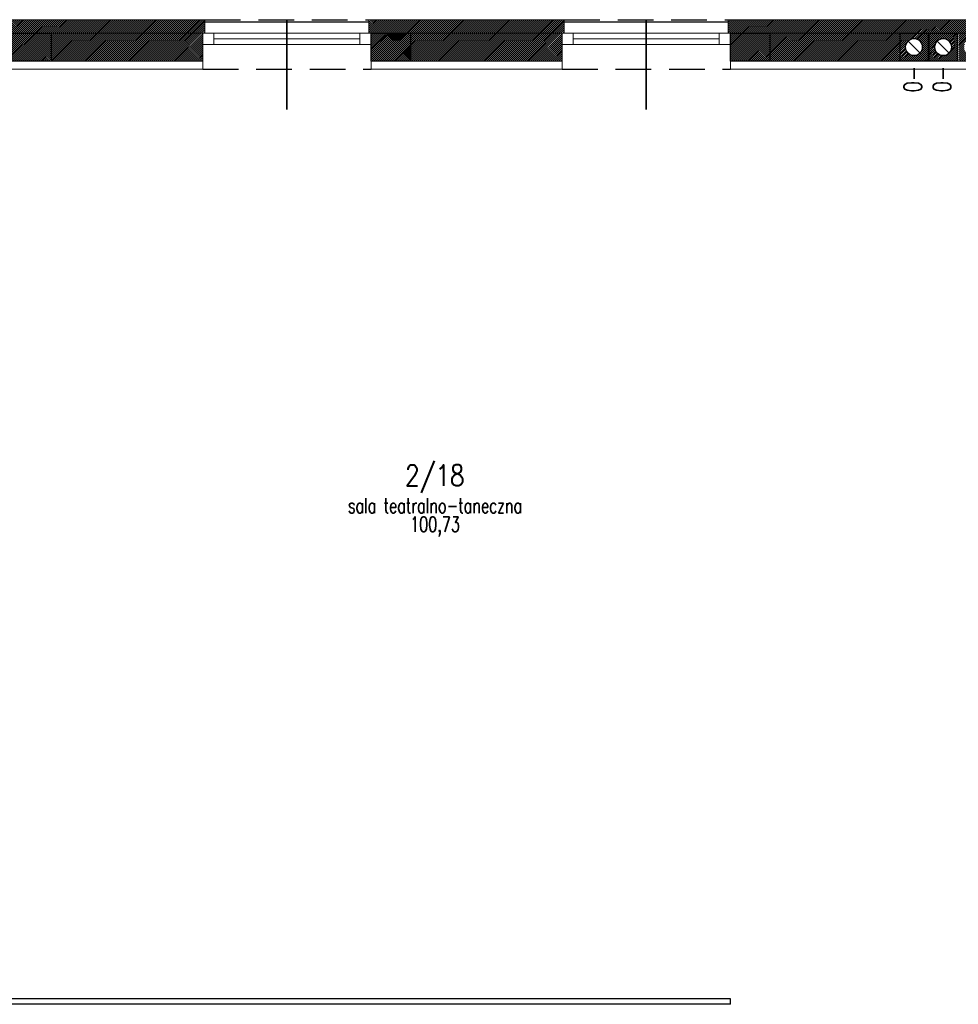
# Model space of a CAD drawing. Header units: inches. Extents: x 27484 to 71626, y -45113 to 39.
# Tile 195 of 256: x 32114 to 32950, y -23619 to -22742. Entities that reach past the tile are written whole.
import ezdxf
from ezdxf.enums import TextEntityAlignment as Align

# ---------------------------------------------------------------- set-up
doc = ezdxf.new("R2010")
doc.units = ezdxf.units.IN
doc.header["$LTSCALE"] = 50
doc.header["$MEASUREMENT"] = 0
doc.linetypes.add('DASHED2', pattern=[9.525, 6.35, -3.175])
for name, color, linetype, lineweight in [('A-PRZERYW', 7, 'DASHED2', 18), ('A-SCIANY', 5, 'Continuous', 18), ('A-SLUSARKA', 4, 'Continuous', 13), ('A-WID', 1, 'Continuous', 9), ('A-ść. istn.', 8, 'Continuous', 0), ('mat', 7, 'Continuous', 9), ('R-MET-OKN', 7, 'Continuous', 35)]:
    doc.layers.add(name, color=color, linetype=linetype, lineweight=lineweight)
for name, color, linetype in [('A-rdzenie zelbetowe', 6, 'Continuous'), ('B-IWE', 2, 'Continuous'), ('B-IWE-KAN', 7, 'Continuous'), ('R-MET-IWE', 2, 'Continuous'), ('R-MET-POM-OPIS', 7, 'Continuous'), ('R-MET-POM-OPIS-NR', 2, 'Continuous'), ('R-MET-POM-OPIS-POM', 7, 'Continuous'), ('rz_wentylacja', 10, 'Continuous')]:
    doc.layers.add(name, color=color, linetype=linetype)
doc.styles.add('MET_POM', font='simplex.shx')
doc.styles.get("Standard").update_dxf_attribs({"font": 'romans.shx'})
pattern_1 = [(45, (31560.1443, -34930.5661), (-0.88388348, 0.88388348), [])]

# ---------------------------------------------------------------- blocks, each defined once
blk = doc.blocks.new('MPOM0239')
at = {"layer": 'R-MET-POM-OPIS', "style": 'MET_POM', "width": 0.7}
for tag, p in [('POS', (0, -0.225)), ('ARE', (0, -0.49))]:
    blk.add_attdef(tag, text='', height=0.2, dxfattribs=at).set_placement(p, align=Align.CENTER)
at = {"layer": 'R-MET-POM-OPIS', "style": 'MET_POM', "width": 0.7, "flags": 1}
blk.add_attdef('UNI', (0.246, -0.49), '', height=0.2, dxfattribs=at)
at = {"layer": 'R-MET-POM-OPIS-NR', "style": 'MET_POM', "width": 0.8}
blk.add_attdef('NR', text='', height=0.2, dxfattribs=at).set_placement((-0.003, 0.269), align=Align.CENTER)
at = {"layer": 'R-MET-POM-OPIS-POM', "style": 'MET_POM', "width": 0.7}
blk.add_attdef('POM', text='', height=0.2, dxfattribs=at).set_placement((0, 0.022), align=Align.CENTER)
blk = doc.blocks.new('IWE0W')
at = {"layer": 'B-IWE-KAN'}
blk.add_lwpolyline([(0.854, 0.854, -1), (0.146, 0.146), (0.854, 0.854, 1), (0.146, 0.146)], format="xyb", dxfattribs=at)
blk = doc.blocks.new('IWE0W011')
at = {"layer": 'B-IWE'}
blk.add_lwpolyline([(0, 0), (25, 0), (25, 25), (0, 25), (0, 0)], dxfattribs=at)
at = {"xscale": 15, "yscale": 15, "zscale": 15}
blk.add_blockref('IWE0W', (5, 5), dxfattribs=at)
at = {"layer": 'R-MET-IWE', "width": 0.75}
blk.add_attdef('NR', text='', height=9.5, dxfattribs=at).set_placement((12.5, 37), align=Align.MIDDLE)

msp = doc.modelspace()

# ---------------------------------------------------------------- hatches: boundary and pattern name
at = {"layer": 'A-ść. istn.', "ltscale": 0.1}
h = msp.add_hatch(dxfattribs=at)
h.set_pattern_fill('ANSI31', color=256, scale=10)
h.set_pattern_definition(pattern_1)
h.paths.add_polyline_path([(32279.48246, -22741.96968), (32105.48246, -22741.96968), (32105.48246, -22747.96968), (32279.48246, -22747.96968)])
h.paths.add_polyline_path([(32279.48246, -22747.96968), (32105.48246, -22747.96968), (32105.48246, -22753.96968), (32107.48246, -22753.96968), (32279.48246, -22753.96968)])
h.paths.add_polyline_path([(32277.48246, -22753.96968), (32142.48246, -22753.96968), (32142.48246, -22766.46968), (32277.48246, -22766.46968)])
h.paths.add_polyline_path([(32277.48246, -22766.46968), (32142.48246, -22766.46968), (32142.48246, -22778.96968), (32277.48246, -22778.96968)])
h = msp.add_hatch(dxfattribs=at)
h.set_pattern_fill('ANSI31', color=256, scale=10)
h.set_pattern_definition(pattern_1)
h.paths.add_polyline_path([(32512.91034, -22741.96968), (32425.48246, -22741.96968), (32425.48246, -22747.96968), (32512.91036, -22747.96968)])
h.paths.add_polyline_path([(32512.91036, -22747.96968), (32425.48246, -22747.96968), (32425.48246, -22753.96968), (32427.48246, -22753.96968), (32462.48246, -22753.96968), (32512.91039, -22753.96968)])
h.paths.add_polyline_path([(32599.48246, -22747.96968), (32512.91036, -22747.96968), (32512.91039, -22753.96968), (32597.48246, -22753.96968), (32599.48246, -22753.96968)])
h.paths.add_polyline_path([(32599.48246, -22741.96968), (32512.91034, -22741.96968), (32512.91036, -22747.96968), (32599.48246, -22747.96968)])
h.paths.add_polyline_path([(32462.48246, -22753.96968), (32427.48246, -22753.96968), (32427.48246, -22766.46968), (32462.48246, -22766.46968)])
h.paths.add_polyline_path([(32462.48246, -22766.46968), (32427.48246, -22766.46968), (32427.48246, -22778.96968), (32462.48246, -22778.96968)])
h.paths.add_polyline_path([(32512.91044, -22766.46968), (32462.48246, -22766.46968), (32462.48246, -22778.96968), (32512.9105, -22778.96968)])
h.paths.add_polyline_path([(32512.91039, -22753.96968), (32462.48246, -22753.96968), (32462.48246, -22766.46968), (32512.91044, -22766.46968)])
h.paths.add_polyline_path([(32597.48246, -22753.96968), (32512.91039, -22753.96968), (32512.91044, -22766.46968), (32597.48246, -22766.46968)])
h.paths.add_polyline_path([(32597.48246, -22766.46968), (32512.91044, -22766.46968), (32512.9105, -22778.96968), (32597.48246, -22778.96968)])
h = msp.add_hatch(dxfattribs=at)
h.set_pattern_fill('ANSI31', color=256, scale=10)
h.set_pattern_definition(pattern_1)
h.paths.add_polyline_path([(33044.98246, -22741.96968), (32745.48246, -22741.96968), (32745.48246, -22747.96968), (33044.98246, -22747.96968)])
h.paths.add_polyline_path([(33044.98246, -22747.96968), (32745.48246, -22747.96968), (32745.48246, -22753.96968), (32747.48246, -22753.96968), (32782.48246, -22753.96968), (33044.98246, -22753.96968)])
h.paths.add_polyline_path([(32898.48246, -22753.96968), (32782.48246, -22753.96968), (32782.48246, -22766.46968), (32898.48246, -22766.46968)])
h.paths.add_polyline_path([(32898.48246, -22766.46968), (32782.48246, -22766.46968), (32782.48246, -22778.96968), (32898.48246, -22778.96968)])
h.paths.add_polyline_path([(32903.48246, -22766.46968), (32898.48246, -22766.46968), (32898.48246, -22778.96968), (32923.48246, -22778.96968), (32923.48246, -22766.46968), (32918.48246, -22766.46968, -0.198912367), (32916.28576, -22771.77298, -0.668178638)])
h.paths.add_polyline_path([(32923.48246, -22753.96968), (32898.48246, -22753.96968), (32898.48246, -22766.46968), (32903.48246, -22766.46968, -0.198912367), (32905.67916, -22761.16638, -0.668178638), (32918.48246, -22766.46968), (32923.48246, -22766.46968)])
h.paths.add_polyline_path([(32949.48246, -22753.96968), (32924.48246, -22753.96968), (32924.48246, -22766.46968), (32929.48246, -22766.46968, -0.198912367), (32931.67916, -22761.16638, -0.668178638), (32944.48246, -22766.46968), (32949.48246, -22766.46968)])
h.paths.add_polyline_path([(32929.48246, -22766.46968), (32924.48246, -22766.46968), (32924.48246, -22778.96968), (32949.48246, -22778.96968), (32949.48246, -22766.46968), (32944.48246, -22766.46968, -0.198912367), (32942.28576, -22771.77298, -0.668178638)])
h.paths.add_polyline_path([(32975.48246, -22766.46968), (32970.48246, -22766.46968, -0.198912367), (32968.28576, -22771.77298, -0.668178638), (32955.48246, -22766.46968), (32950.48246, -22766.46968), (32950.48246, -22778.96968), (32975.48246, -22778.96968)])
h.paths.add_polyline_path([(32970.48246, -22766.46968), (32975.48246, -22766.46968), (32975.48246, -22753.96968), (32950.48246, -22753.96968), (32950.48246, -22766.46968), (32955.48246, -22766.46968, -0.198912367), (32957.67916, -22761.16638, -0.668178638)])
h.paths.add_polyline_path([(33027.48246, -22753.96968), (32975.48246, -22753.96968), (32975.48246, -22766.46968), (33027.48246, -22766.46968)])
h.paths.add_polyline_path([(33027.48246, -22766.46968), (32975.48246, -22766.46968), (32975.48246, -22778.96968), (33027.48246, -22778.96968)])
h = msp.add_hatch(dxfattribs=at)
h.set_pattern_fill('ANSI31', color=256, scale=10)
h.set_pattern_definition(pattern_1)
h.paths.add_polyline_path([(32107.48246, -22753.96968), (32142.48246, -22753.96968), (32142.48246, -22778.96968), (32107.48246, -22778.96968)])
h.paths.add_polyline_path([(32427.48246, -22753.96968), (32462.48246, -22753.96968), (32462.48246, -22778.96968), (32427.48246, -22778.96968)])
h.paths.add_polyline_path([(32747.48246, -22753.96968), (32782.48246, -22753.96968), (32782.48246, -22778.96968), (32747.48246, -22778.96968)])
h.paths.add_polyline_path([(33027.48246, -22753.96968), (33062.48246, -22753.96968), (33062.48246, -22778.96968), (33027.48246, -22778.96968)])
h.paths.add_polyline_path([(33267.48246, -22753.96968), (33302.48246, -22753.96968), (33302.48246, -22778.96968), (33267.48246, -22778.96968)])
h.paths.add_polyline_path([(33607.48246, -22753.96968), (33642.48246, -22753.96968), (33642.48246, -22778.96968), (33607.48246, -22778.96968)])

# ---------------------------------------------------------------- linework, layer by layer
at = {"layer": 'A-PRZERYW', "lineweight": -3, "ltscale": 0.1}
for p, q in [((32279.48246, -22741.96968), (32425.48246, -22741.96968)), ((32599.48246, -22741.96968), (32745.48246, -22741.96968)), ((32277.48246, -22785.96968), (32427.48246, -22785.96968)), ((32597.48246, -22785.96968), (32747.48246, -22785.96968))]:
    msp.add_line(p, q, dxfattribs=at)
at = {"layer": 'A-rdzenie zelbetowe', "ltscale": 0.1}
for points in [[(32107.48246, -22753.96968), (32142.48246, -22753.96968), (32142.48246, -22778.96968), (32107.48246, -22778.96968)], [(32427.48246, -22753.96968), (32462.48246, -22753.96968), (32462.48246, -22778.96968), (32427.48246, -22778.96968)], [(32747.48246, -22753.96968), (32782.48246, -22753.96968), (32782.48246, -22778.96968), (32747.48246, -22778.96968)]]:
    msp.add_lwpolyline(points, close=True, dxfattribs=at)
at = {"layer": 'A-SCIANY', "ltscale": 3}
for p, q in [((32105.48246, -22741.96968), (32279.48246, -22741.96968)), ((32279.48246, -22741.96968), (32279.48246, -22753.96968)), ((32425.48246, -22741.96968), (32599.48246, -22741.96968)), ((32425.48246, -22741.96968), (32425.48246, -22753.96968)), ((32599.48246, -22741.96968), (32599.48246, -22753.96968)), ((32745.48246, -22741.96968), (34039.48246, -22741.96968)), ((32745.48246, -22741.96968), (32745.48246, -22753.96968)), ((32277.48246, -22753.96968), (32277.48246, -22785.96968)), ((32427.48246, -22753.96968), (32427.48246, -22785.96968)), ((32597.48246, -22753.96968), (32597.48246, -22785.96968)), ((32747.48246, -22753.96968), (32747.48246, -22785.96968)), ((32107.48246, -22785.98331), (32277.48246, -22785.98331)), ((32427.48246, -22785.98331), (32597.48246, -22785.98331)), ((32747.48246, -22785.98331), (33032.48246, -22785.98331))]:
    msp.add_line(p, q, dxfattribs=at)
at = {"layer": 'A-SLUSARKA'}
for points in [[(32277.48246, -22763.96968), (32427.48246, -22763.96968), (32427.48246, -22753.96968), (32277.48246, -22753.96968), (32277.48246, -22763.96968), (32287.48246, -22763.96968), (32287.48246, -22753.96968), (32417.48246, -22753.96968), (32417.48246, -22763.96968), (32417.48246, -22758.96968), (32287.48246, -22758.96968), (32287.48246, -22758.96968), (32287.48246, -22758.96968), (32287.48246, -22758.96968)], [(32597.48246, -22763.96968), (32747.48246, -22763.96968), (32747.48246, -22753.96968), (32597.48246, -22753.96968), (32597.48246, -22763.96968), (32607.48246, -22763.96968), (32607.48246, -22753.96968), (32737.48246, -22753.96968), (32737.48246, -22763.96968), (32737.48246, -22758.96968), (32607.48246, -22758.96968), (32607.48246, -22758.96968), (32607.48246, -22758.96968), (32607.48246, -22758.96968)]]:
    msp.add_lwpolyline(points, dxfattribs=at)
at = {"layer": 'A-WID', "lineweight": -2}
for p, q in [((32279.48246, -22743.96968), (32425.48246, -22743.96968)), ((32599.48246, -22743.96968), (32745.48246, -22743.96968)), ((32747.48246, -23613.96968), (31864.48246, -23613.96968)), ((32747.48246, -23618.96968), (32747.48246, -23613.96968)), ((32747.48246, -23618.96968), (31864.48246, -23618.96968))]:
    msp.add_line(p, q, dxfattribs=at)
at = {"layer": 'mat'}
for p, q in [((32107.48246, -22753.96968), (32305.48246, -22753.96968)), ((32427.48246, -22753.96968), (32597.48246, -22753.96968)), ((32760.48246, -22753.96968), (34027.48246, -22753.96968)), ((32107.48246, -22778.96968), (32277.48246, -22778.96968)), ((32427.48246, -22778.96968), (32597.48246, -22778.96968)), ((32760.48246, -22778.96968), (33032.48246, -22778.96968))]:
    msp.add_line(p, q, dxfattribs=at)
at = {"layer": 'R-MET-OKN'}
for p, q in [((32352.48246, -22741.96968), (32352.48246, -22821.96968)), ((32672.48246, -22741.96968), (32672.48246, -22821.96968))]:
    msp.add_line(p, q, dxfattribs=at)

# ---------------------------------------------------------------- block references
at = {"layer": 'R-MET-POM-OPIS'}
ref = msp.add_blockref('MPOM0239', (32484.35781, -23182.94949), dxfattribs=dict(at, xscale=67.20000000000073, yscale=67.20000000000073, zscale=67.20000000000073))
ref.add_attrib('NR', '2/18', dxfattribs={"layer": 'R-MET-POM-OPIS-NR', "height": 18.816, "style": 'MET_POM', "width": 0.8}).set_placement((32484.16747, -23157.15325), align=Align.CENTER)
ref.add_attrib('ARE', '100,73', dxfattribs={"height": 13.44, "style": 'MET_POM', "width": 0.7}).set_placement((32484.35781, -23198.06772), align=Align.CENTER)
ref.add_attrib('POM', 'sala teatralno-taneczna', dxfattribs={"layer": 'R-MET-POM-OPIS-POM', "height": 13.44, "style": 'MET_POM', "width": 0.7}).set_placement((32484.35781, -23181.44944), align=Align.CENTER)
at = {"layer": 'rz_wentylacja'}
ref = msp.add_blockref('IWE0W011', (32898.48246, -22753.96968), dxfattribs=dict(at, xscale=-1, rotation=180))
ref.add_attrib('NR', '0-', (32917.83816, -22806.85689), dxfattribs={"layer": 'R-MET-IWE', "height": 16, "rotation": 90, "width": 0.75})
ref = msp.add_blockref('IWE0W011', (32924.48246, -22753.96968), dxfattribs=dict(at, xscale=-1, rotation=180))
ref.add_attrib('NR', '0-', (32943.83816, -22806.85689), dxfattribs={"layer": 'R-MET-IWE', "height": 16, "rotation": 90, "width": 0.75})

doc.saveas('drawing.dxf')
